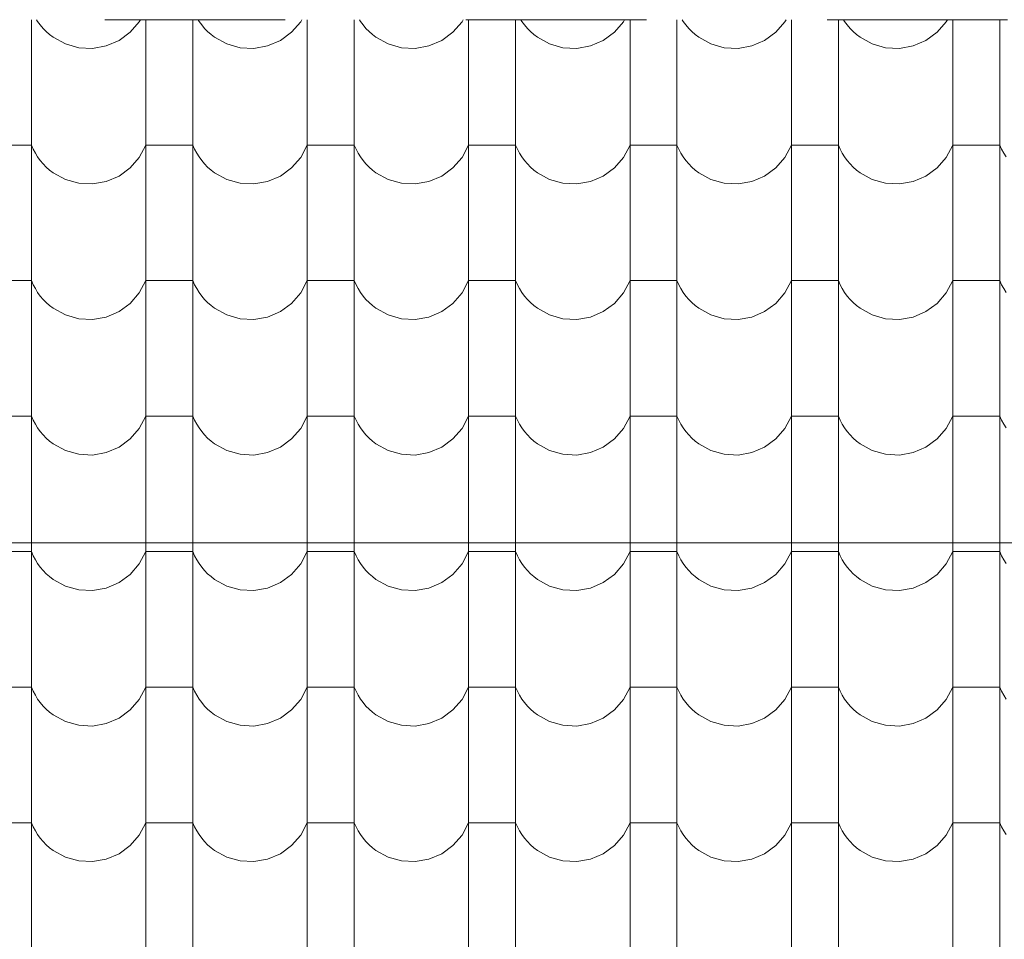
# Model space of a CAD drawing. Header units: millimetres. Extents: x -68772 to 137055, y -73300 to 19650.
# Tile 160 of 212: x 80453 to 81762, y -45598 to -44376. Entities that reach past the tile are written whole.
import ezdxf

# ---------------------------------------------------------------- set-up
doc = ezdxf.new("R2010")
doc.units = ezdxf.units.MM
doc.header["$MEASUREMENT"] = 0
doc.linetypes.add('Przerywana', pattern=[480, 240, -240])
for name, color, linetype, lineweight in [('Nowe_810-G Ogólne_Nr_pióra__1', 7, 'Continuous', 18), ('Nowe_810-G Ogólne_Nr_pióra__26', 13, 'Continuous', 18), ('Nowe_NIEWIDOCZNE DACHY_Nr_pióra__1', 7, 'Continuous', 18)]:
    doc.layers.add(name, color=color, linetype=linetype, lineweight=lineweight)

# ---------------------------------------------------------------- blocks, each defined once
blk = doc.blocks.new('*X50')
at = {"layer": 'Nowe_810-G Ogólne_Nr_pióra__26', "color": 13, "linetype": 'Continuous', "lineweight": 18}
for p, q in [((80468.7, -44376), (80468.7, -44472.3)), ((80475.6, -44376), (80477, -44378.2)), ((80477, -44378.2), (80480.5, -44383)), ((80480.5, -44383), (80484.3, -44387.5)), ((80484.3, -44387.5), (80488.4, -44391.8)), ((80600, -44392.8), (80612.1, -44378.8)), ((80612.1, -44378.8), (80613.6, -44376)), ((80620.8, -44376), (80620.8, -44472.3)), ((80683.2, -44376), (80683.2, -44472.3)), ((80690.1, -44376), (80691.5, -44378.2)), ((80691.5, -44378.2), (80695, -44383)), ((80695, -44383), (80698.8, -44387.5)), ((80698.8, -44387.5), (80702.9, -44391.8)), ((80814.5, -44392.8), (80826.6, -44378.8)), ((80826.6, -44378.8), (80828.1, -44376)), ((80835.3, -44376), (80835.3, -44472.3)), ((80897.7, -44376), (80897.7, -44472.3)), ((80904.6, -44376), (80906, -44378.2)), ((80906, -44378.2), (80909.5, -44383)), ((80909.5, -44383), (80913.3, -44387.5)), ((80913.3, -44387.5), (80917.4, -44391.8)), ((81029, -44392.8), (81041.1, -44378.8)), ((81041.1, -44378.8), (81042.6, -44376)), ((81049.8, -44376), (81049.8, -44472.3)), ((81112.2, -44376), (81112.2, -44472.3)), ((81119.1, -44376), (81120.5, -44378.2)), ((81120.5, -44378.2), (81124, -44383)), ((81124, -44383), (81127.8, -44387.5)), ((81127.8, -44387.5), (81131.9, -44391.8)), ((81243.5, -44392.8), (81255.6, -44378.8)), ((81255.6, -44378.8), (81257.1, -44376)), ((81264.3, -44376), (81264.3, -44472.3)), ((81326.7, -44376), (81326.7, -44472.3)), ((81333.6, -44376), (81335, -44378.2)), ((81335, -44378.2), (81338.5, -44383)), ((81338.5, -44383), (81342.3, -44387.5)), ((81342.3, -44387.5), (81346.4, -44391.8)), ((81458, -44392.8), (81470.1, -44378.8)), ((81470.1, -44378.8), (81471.6, -44376)), ((81478.8, -44376), (81478.8, -44472.3)), ((81541.2, -44376), (81541.2, -44472.3)), ((81548.1, -44376), (81549.5, -44378.2)), ((81549.5, -44378.2), (81553, -44383)), ((81553, -44383), (81556.8, -44387.5)), ((81556.8, -44387.5), (81560.9, -44391.8)), ((81672.5, -44392.8), (81684.6, -44378.8)), ((81684.6, -44378.8), (81686.1, -44376)), ((81693.3, -44376), (81693.3, -44472.3)), ((81755.7, -44376), (81755.7, -44472.3)), ((80488.4, -44391.8), (80492.9, -44395.7)), ((80492.9, -44395.7), (80497.6, -44399.3)), ((80497.6, -44399.3), (80513.8, -44408.2)), ((80585.1, -44403.6), (80600, -44392.8)), ((80702.9, -44391.8), (80707.4, -44395.7)), ((80707.4, -44395.7), (80712.1, -44399.3)), ((80712.1, -44399.3), (80728.3, -44408.2)), ((80799.6, -44403.6), (80814.5, -44392.8)), ((80917.4, -44391.8), (80921.9, -44395.7)), ((80921.9, -44395.7), (80926.6, -44399.3)), ((80926.6, -44399.3), (80942.8, -44408.2)), ((81014.1, -44403.6), (81029, -44392.8)), ((81131.9, -44391.8), (81136.4, -44395.7)), ((81136.4, -44395.7), (81141.1, -44399.3)), ((81141.1, -44399.3), (81157.3, -44408.2)), ((81228.6, -44403.6), (81243.5, -44392.8)), ((81346.4, -44391.8), (81350.9, -44395.7)), ((81350.9, -44395.7), (81355.6, -44399.3)), ((81355.6, -44399.3), (81371.8, -44408.2)), ((81443.1, -44403.6), (81458, -44392.8)), ((81560.9, -44391.8), (81565.4, -44395.7)), ((81565.4, -44395.7), (81570.1, -44399.3)), ((81570.1, -44399.3), (81586.3, -44408.2)), ((81657.6, -44403.6), (81672.5, -44392.8)), ((80513.8, -44408.2), (80531.5, -44413.2)), ((80531.5, -44413.2), (80549.9, -44414.1)), ((80549.9, -44414.1), (80568.1, -44410.9)), ((80568.1, -44410.9), (80585.1, -44403.6)), ((80728.3, -44408.2), (80746, -44413.2)), ((80746, -44413.2), (80764.4, -44414.1)), ((80764.4, -44414.1), (80782.6, -44410.9)), ((80782.6, -44410.9), (80799.6, -44403.6)), ((80942.8, -44408.2), (80960.5, -44413.2)), ((80960.5, -44413.2), (80978.9, -44414.1)), ((80978.9, -44414.1), (80997.1, -44410.9)), ((80997.1, -44410.9), (81014.1, -44403.6)), ((81157.3, -44408.2), (81175, -44413.2)), ((81175, -44413.2), (81193.4, -44414.1)), ((81193.4, -44414.1), (81211.6, -44410.9)), ((81211.6, -44410.9), (81228.6, -44403.6)), ((81371.8, -44408.2), (81389.5, -44413.2)), ((81389.5, -44413.2), (81407.9, -44414.1)), ((81407.9, -44414.1), (81426.1, -44410.9)), ((81426.1, -44410.9), (81443.1, -44403.6)), ((81586.3, -44408.2), (81604, -44413.2)), ((81604, -44413.2), (81622.4, -44414.1)), ((81622.4, -44414.1), (81640.6, -44410.9)), ((81640.6, -44410.9), (81657.6, -44403.6)), ((80468.7, -44472.3), (80468.7, -44652.4)), ((80620.8, -44472.3), (80620.8, -44652.4)), ((80683.2, -44472.3), (80683.2, -44652.4)), ((80835.3, -44472.3), (80835.3, -44652.4)), ((80897.7, -44472.3), (80897.7, -44652.4)), ((81049.8, -44472.3), (81049.8, -44652.4)), ((81112.2, -44472.3), (81112.2, -44652.4)), ((81264.3, -44472.3), (81264.3, -44652.4)), ((81326.7, -44472.3), (81326.7, -44652.4)), ((81478.8, -44472.3), (81478.8, -44652.4)), ((81541.2, -44472.3), (81541.2, -44652.4)), ((81693.3, -44472.3), (81693.3, -44652.4)), ((81755.7, -44472.3), (81755.7, -44652.4)), ((80468.7, -44542.6), (80437.5, -44542.6)), ((80468.7, -44542.6), (80471.1, -44548)), ((80612.1, -44558.9), (80620.8, -44542.6)), ((80652, -44542.6), (80620.8, -44542.6)), ((80683.2, -44542.6), (80652, -44542.6)), ((80683.2, -44542.6), (80685.6, -44548)), ((80826.6, -44558.9), (80835.3, -44542.6)), ((80866.5, -44542.6), (80835.3, -44542.6)), ((80897.7, -44542.6), (80866.5, -44542.6)), ((80897.7, -44542.6), (80900.1, -44548)), ((81041.1, -44558.9), (81049.8, -44542.6)), ((81081, -44542.6), (81049.8, -44542.6)), ((81112.2, -44542.6), (81081, -44542.6)), ((81112.2, -44542.6), (81114.6, -44548)), ((81255.6, -44558.9), (81264.3, -44542.6)), ((81295.5, -44542.6), (81264.3, -44542.6)), ((81326.7, -44542.6), (81295.5, -44542.6)), ((81326.7, -44542.6), (81329.1, -44548)), ((81470.1, -44558.9), (81478.8, -44542.6)), ((81510, -44542.6), (81478.8, -44542.6)), ((81541.2, -44542.6), (81510, -44542.6)), ((81541.2, -44542.6), (81543.6, -44548)), ((81684.6, -44558.9), (81693.3, -44542.6)), ((81724.5, -44542.6), (81693.3, -44542.6)), ((81755.7, -44542.6), (81724.5, -44542.6)), ((81755.7, -44542.6), (81758.1, -44548)), ((80471.1, -44548), (80473.9, -44553.3)), ((80473.9, -44553.3), (80477, -44558.3)), ((80477, -44558.3), (80480.5, -44563.1)), ((80685.6, -44548), (80688.4, -44553.3)), ((80688.4, -44553.3), (80691.5, -44558.3)), ((80691.5, -44558.3), (80695, -44563.1)), ((80900.1, -44548), (80902.9, -44553.3)), ((80902.9, -44553.3), (80906, -44558.3)), ((80906, -44558.3), (80909.5, -44563.1)), ((81114.6, -44548), (81117.4, -44553.3)), ((81117.4, -44553.3), (81120.5, -44558.3)), ((81120.5, -44558.3), (81124, -44563.1)), ((81329.1, -44548), (81331.9, -44553.3)), ((81331.9, -44553.3), (81335, -44558.3)), ((81335, -44558.3), (81338.5, -44563.1)), ((81543.6, -44548), (81546.4, -44553.3)), ((81546.4, -44553.3), (81549.5, -44558.3)), ((81549.5, -44558.3), (81553, -44563.1)), ((81758.1, -44548), (81760.9, -44553.3)), ((81760.9, -44553.3), (81764, -44558.3)), ((80480.5, -44563.1), (80484.3, -44567.6)), ((80484.3, -44567.6), (80488.4, -44571.8)), ((80600, -44572.8), (80612.1, -44558.9)), ((80695, -44563.1), (80698.8, -44567.6)), ((80698.8, -44567.6), (80702.9, -44571.8)), ((80814.5, -44572.8), (80826.6, -44558.9)), ((80909.5, -44563.1), (80913.3, -44567.6)), ((80913.3, -44567.6), (80917.4, -44571.8)), ((81029, -44572.8), (81041.1, -44558.9)), ((81124, -44563.1), (81127.8, -44567.6)), ((81127.8, -44567.6), (81131.9, -44571.8)), ((81243.5, -44572.8), (81255.6, -44558.9)), ((81338.5, -44563.1), (81342.3, -44567.6)), ((81342.3, -44567.6), (81346.4, -44571.8)), ((81458, -44572.8), (81470.1, -44558.9)), ((81553, -44563.1), (81556.8, -44567.6)), ((81556.8, -44567.6), (81560.9, -44571.8)), ((81672.5, -44572.8), (81684.6, -44558.9)), ((80488.4, -44571.8), (80492.9, -44575.7)), ((80492.9, -44575.7), (80497.6, -44579.3)), ((80497.6, -44579.3), (80513.8, -44588.2)), ((80568.1, -44590.9), (80585.1, -44583.7)), ((80585.1, -44583.7), (80600, -44572.8)), ((80702.9, -44571.8), (80707.4, -44575.7)), ((80707.4, -44575.7), (80712.1, -44579.3)), ((80712.1, -44579.3), (80728.3, -44588.2)), ((80782.6, -44590.9), (80799.6, -44583.7)), ((80799.6, -44583.7), (80814.5, -44572.8)), ((80917.4, -44571.8), (80921.9, -44575.7)), ((80921.9, -44575.7), (80926.6, -44579.3)), ((80926.6, -44579.3), (80942.8, -44588.2)), ((80997.1, -44590.9), (81014.1, -44583.7)), ((81014.1, -44583.7), (81029, -44572.8)), ((81131.9, -44571.8), (81136.4, -44575.7)), ((81136.4, -44575.7), (81141.1, -44579.3)), ((81141.1, -44579.3), (81157.3, -44588.2)), ((81211.6, -44590.9), (81228.6, -44583.7)), ((81228.6, -44583.7), (81243.5, -44572.8)), ((81346.4, -44571.8), (81350.9, -44575.7)), ((81350.9, -44575.7), (81355.6, -44579.3)), ((81355.6, -44579.3), (81371.8, -44588.2)), ((81426.1, -44590.9), (81443.1, -44583.7)), ((81443.1, -44583.7), (81458, -44572.8)), ((81560.9, -44571.8), (81565.4, -44575.7)), ((81565.4, -44575.7), (81570.1, -44579.3)), ((81570.1, -44579.3), (81586.3, -44588.2)), ((81640.6, -44590.9), (81657.6, -44583.7)), ((81657.6, -44583.7), (81672.5, -44572.8)), ((80513.8, -44588.2), (80531.5, -44593.2)), ((80531.5, -44593.2), (80549.9, -44594.2)), ((80549.9, -44594.2), (80568.1, -44590.9)), ((80728.3, -44588.2), (80746, -44593.2)), ((80746, -44593.2), (80764.4, -44594.2)), ((80764.4, -44594.2), (80782.6, -44590.9)), ((80942.8, -44588.2), (80960.5, -44593.2)), ((80960.5, -44593.2), (80978.9, -44594.2)), ((80978.9, -44594.2), (80997.1, -44590.9)), ((81157.3, -44588.2), (81175, -44593.2)), ((81175, -44593.2), (81193.4, -44594.2)), ((81193.4, -44594.2), (81211.6, -44590.9)), ((81371.8, -44588.2), (81389.5, -44593.2)), ((81389.5, -44593.2), (81407.9, -44594.2)), ((81407.9, -44594.2), (81426.1, -44590.9)), ((81586.3, -44588.2), (81604, -44593.2)), ((81604, -44593.2), (81622.4, -44594.2)), ((81622.4, -44594.2), (81640.6, -44590.9)), ((80468.7, -44652.4), (80468.7, -44832.4)), ((80620.8, -44652.4), (80620.8, -44832.4)), ((80683.2, -44652.4), (80683.2, -44832.4)), ((80835.3, -44652.4), (80835.3, -44832.4)), ((80897.7, -44652.4), (80897.7, -44832.4)), ((81049.8, -44652.4), (81049.8, -44832.4)), ((81112.2, -44652.4), (81112.2, -44832.4)), ((81264.3, -44652.4), (81264.3, -44832.4)), ((81326.7, -44652.4), (81326.7, -44832.4)), ((81478.8, -44652.4), (81478.8, -44832.4)), ((81541.2, -44652.4), (81541.2, -44832.4)), ((81693.3, -44652.4), (81693.3, -44832.4)), ((81755.7, -44652.4), (81755.7, -44832.4)), ((80468.7, -44722.6), (80437.5, -44722.6)), ((80468.7, -44722.6), (80471.1, -44728.1)), ((80471.1, -44728.1), (80473.9, -44733.3)), ((80612.1, -44738.9), (80620.8, -44722.6)), ((80652, -44722.6), (80620.8, -44722.6)), ((80683.2, -44722.6), (80652, -44722.6)), ((80683.2, -44722.6), (80685.6, -44728.1)), ((80685.6, -44728.1), (80688.4, -44733.3)), ((80826.6, -44738.9), (80835.3, -44722.6)), ((80866.5, -44722.6), (80835.3, -44722.6)), ((80897.7, -44722.6), (80866.5, -44722.6)), ((80897.7, -44722.6), (80900.1, -44728.1)), ((80900.1, -44728.1), (80902.9, -44733.3)), ((81041.1, -44738.9), (81049.8, -44722.6)), ((81081, -44722.6), (81049.8, -44722.6)), ((81112.2, -44722.6), (81081, -44722.6)), ((81112.2, -44722.6), (81114.6, -44728.1)), ((81114.6, -44728.1), (81117.4, -44733.3)), ((81255.6, -44738.9), (81264.3, -44722.6)), ((81295.5, -44722.6), (81264.3, -44722.6)), ((81326.7, -44722.6), (81295.5, -44722.6)), ((81326.7, -44722.6), (81329.1, -44728.1)), ((81329.1, -44728.1), (81331.9, -44733.3)), ((81470.1, -44738.9), (81478.8, -44722.6)), ((81510, -44722.6), (81478.8, -44722.6)), ((81541.2, -44722.6), (81510, -44722.6)), ((81541.2, -44722.6), (81543.6, -44728.1)), ((81543.6, -44728.1), (81546.4, -44733.3)), ((81684.6, -44738.9), (81693.3, -44722.6)), ((81724.5, -44722.6), (81693.3, -44722.6)), ((81755.7, -44722.6), (81724.5, -44722.6)), ((81755.7, -44722.6), (81758.1, -44728.1)), ((81758.1, -44728.1), (81760.9, -44733.3)), ((80473.9, -44733.3), (80477, -44738.3)), ((80477, -44738.3), (80480.5, -44743.1)), ((80600, -44752.9), (80612.1, -44738.9)), ((80688.4, -44733.3), (80691.5, -44738.3)), ((80691.5, -44738.3), (80695, -44743.1)), ((80814.5, -44752.9), (80826.6, -44738.9)), ((80902.9, -44733.3), (80906, -44738.3)), ((80906, -44738.3), (80909.5, -44743.1)), ((81029, -44752.9), (81041.1, -44738.9)), ((81117.4, -44733.3), (81120.5, -44738.3)), ((81120.5, -44738.3), (81124, -44743.1)), ((81243.5, -44752.9), (81255.6, -44738.9)), ((81331.9, -44733.3), (81335, -44738.3)), ((81335, -44738.3), (81338.5, -44743.1)), ((81458, -44752.9), (81470.1, -44738.9)), ((81546.4, -44733.3), (81549.5, -44738.3)), ((81549.5, -44738.3), (81553, -44743.1)), ((81672.5, -44752.9), (81684.6, -44738.9)), ((81760.9, -44733.3), (81764, -44738.3)), ((80480.5, -44743.1), (80484.3, -44747.6)), ((80484.3, -44747.6), (80488.4, -44751.9)), ((80488.4, -44751.9), (80492.9, -44755.8)), ((80585.1, -44763.7), (80600, -44752.9)), ((80695, -44743.1), (80698.8, -44747.6)), ((80698.8, -44747.6), (80702.9, -44751.9)), ((80702.9, -44751.9), (80707.4, -44755.8)), ((80799.6, -44763.7), (80814.5, -44752.9)), ((80909.5, -44743.1), (80913.3, -44747.6)), ((80913.3, -44747.6), (80917.4, -44751.9)), ((80917.4, -44751.9), (80921.9, -44755.8)), ((81014.1, -44763.7), (81029, -44752.9)), ((81124, -44743.1), (81127.8, -44747.6)), ((81127.8, -44747.6), (81131.9, -44751.9)), ((81131.9, -44751.9), (81136.4, -44755.8)), ((81228.6, -44763.7), (81243.5, -44752.9)), ((81338.5, -44743.1), (81342.3, -44747.6)), ((81342.3, -44747.6), (81346.4, -44751.9)), ((81346.4, -44751.9), (81350.9, -44755.8)), ((81443.1, -44763.7), (81458, -44752.9)), ((81553, -44743.1), (81556.8, -44747.6)), ((81556.8, -44747.6), (81560.9, -44751.9)), ((81560.9, -44751.9), (81565.4, -44755.8)), ((81657.6, -44763.7), (81672.5, -44752.9)), ((80492.9, -44755.8), (80497.6, -44759.4)), ((80497.6, -44759.4), (80513.8, -44768.3)), ((80568.1, -44771), (80585.1, -44763.7)), ((80707.4, -44755.8), (80712.1, -44759.4)), ((80712.1, -44759.4), (80728.3, -44768.3)), ((80782.6, -44771), (80799.6, -44763.7)), ((80921.9, -44755.8), (80926.6, -44759.4)), ((80926.6, -44759.4), (80942.8, -44768.3)), ((80997.1, -44771), (81014.1, -44763.7)), ((81136.4, -44755.8), (81141.1, -44759.4)), ((81141.1, -44759.4), (81157.3, -44768.3)), ((81211.6, -44771), (81228.6, -44763.7)), ((81350.9, -44755.8), (81355.6, -44759.4)), ((81355.6, -44759.4), (81371.8, -44768.3)), ((81426.1, -44771), (81443.1, -44763.7)), ((81565.4, -44755.8), (81570.1, -44759.4)), ((81570.1, -44759.4), (81586.3, -44768.3)), ((81640.6, -44771), (81657.6, -44763.7)), ((80513.8, -44768.3), (80531.5, -44773.3)), ((80531.5, -44773.3), (80549.9, -44774.2)), ((80549.9, -44774.2), (80568.1, -44771)), ((80728.3, -44768.3), (80746, -44773.3)), ((80746, -44773.3), (80764.4, -44774.2)), ((80764.4, -44774.2), (80782.6, -44771)), ((80942.8, -44768.3), (80960.5, -44773.3)), ((80960.5, -44773.3), (80978.9, -44774.2)), ((80978.9, -44774.2), (80997.1, -44771)), ((81157.3, -44768.3), (81175, -44773.3)), ((81175, -44773.3), (81193.4, -44774.2)), ((81193.4, -44774.2), (81211.6, -44771)), ((81371.8, -44768.3), (81389.5, -44773.3)), ((81389.5, -44773.3), (81407.9, -44774.2)), ((81407.9, -44774.2), (81426.1, -44771)), ((81586.3, -44768.3), (81604, -44773.3)), ((81604, -44773.3), (81622.4, -44774.2)), ((81622.4, -44774.2), (81640.6, -44771)), ((80468.7, -44832.4), (80468.7, -45012.5)), ((80620.8, -44832.4), (80620.8, -45012.5)), ((80683.2, -44832.4), (80683.2, -45012.5)), ((80835.3, -44832.4), (80835.3, -45012.5)), ((80897.7, -44832.4), (80897.7, -45012.5)), ((81049.8, -44832.4), (81049.8, -45012.5)), ((81112.2, -44832.4), (81112.2, -45012.5)), ((81264.3, -44832.4), (81264.3, -45012.5)), ((81326.7, -44832.4), (81326.7, -45012.5)), ((81478.8, -44832.4), (81478.8, -45012.5)), ((81541.2, -44832.4), (81541.2, -45012.5)), ((81693.3, -44832.4), (81693.3, -45012.5)), ((81755.7, -44832.4), (81755.7, -45012.5)), ((80468.7, -44902.7), (80437.5, -44902.7)), ((80468.7, -44902.7), (80471.1, -44908.1)), ((80471.1, -44908.1), (80473.9, -44913.4)), ((80612.1, -44919), (80620.8, -44902.7)), ((80652, -44902.7), (80620.8, -44902.7)), ((80683.2, -44902.7), (80652, -44902.7)), ((80683.2, -44902.7), (80685.6, -44908.1)), ((80685.6, -44908.1), (80688.4, -44913.4)), ((80826.6, -44919), (80835.3, -44902.7)), ((80866.5, -44902.7), (80835.3, -44902.7)), ((80897.7, -44902.7), (80866.5, -44902.7)), ((80897.7, -44902.7), (80900.1, -44908.1)), ((80900.1, -44908.1), (80902.9, -44913.4)), ((81041.1, -44919), (81049.8, -44902.7)), ((81081, -44902.7), (81049.8, -44902.7)), ((81112.2, -44902.7), (81081, -44902.7)), ((81112.2, -44902.7), (81114.6, -44908.1)), ((81114.6, -44908.1), (81117.4, -44913.4)), ((81255.6, -44919), (81264.3, -44902.7)), ((81295.5, -44902.7), (81264.3, -44902.7)), ((81326.7, -44902.7), (81295.5, -44902.7)), ((81326.7, -44902.7), (81329.1, -44908.1)), ((81329.1, -44908.1), (81331.9, -44913.4)), ((81470.1, -44919), (81478.8, -44902.7)), ((81510, -44902.7), (81478.8, -44902.7)), ((81541.2, -44902.7), (81510, -44902.7)), ((81541.2, -44902.7), (81543.6, -44908.1)), ((81543.6, -44908.1), (81546.4, -44913.4)), ((81684.6, -44919), (81693.3, -44902.7)), ((81724.5, -44902.7), (81693.3, -44902.7)), ((81755.7, -44902.7), (81724.5, -44902.7)), ((81755.7, -44902.7), (81758.1, -44908.1)), ((81758.1, -44908.1), (81760.9, -44913.4)), ((80473.9, -44913.4), (80477, -44918.4)), ((80477, -44918.4), (80480.5, -44923.2)), ((80480.5, -44923.2), (80484.3, -44927.7)), ((80600, -44932.9), (80612.1, -44919)), ((80688.4, -44913.4), (80691.5, -44918.4)), ((80691.5, -44918.4), (80695, -44923.2)), ((80695, -44923.2), (80698.8, -44927.7)), ((80814.5, -44932.9), (80826.6, -44919)), ((80902.9, -44913.4), (80906, -44918.4)), ((80906, -44918.4), (80909.5, -44923.2)), ((80909.5, -44923.2), (80913.3, -44927.7)), ((81029, -44932.9), (81041.1, -44919)), ((81117.4, -44913.4), (81120.5, -44918.4)), ((81120.5, -44918.4), (81124, -44923.2)), ((81124, -44923.2), (81127.8, -44927.7)), ((81243.5, -44932.9), (81255.6, -44919)), ((81331.9, -44913.4), (81335, -44918.4)), ((81335, -44918.4), (81338.5, -44923.2)), ((81338.5, -44923.2), (81342.3, -44927.7)), ((81458, -44932.9), (81470.1, -44919)), ((81546.4, -44913.4), (81549.5, -44918.4)), ((81549.5, -44918.4), (81553, -44923.2)), ((81553, -44923.2), (81556.8, -44927.7)), ((81672.5, -44932.9), (81684.6, -44919)), ((81760.9, -44913.4), (81764, -44918.4)), ((80484.3, -44927.7), (80488.4, -44931.9)), ((80488.4, -44931.9), (80492.9, -44935.8)), ((80492.9, -44935.8), (80497.6, -44939.4)), ((80585.1, -44943.8), (80600, -44932.9)), ((80698.8, -44927.7), (80702.9, -44931.9)), ((80702.9, -44931.9), (80707.4, -44935.8)), ((80707.4, -44935.8), (80712.1, -44939.4)), ((80799.6, -44943.8), (80814.5, -44932.9)), ((80913.3, -44927.7), (80917.4, -44931.9)), ((80917.4, -44931.9), (80921.9, -44935.8)), ((80921.9, -44935.8), (80926.6, -44939.4)), ((81014.1, -44943.8), (81029, -44932.9)), ((81127.8, -44927.7), (81131.9, -44931.9)), ((81131.9, -44931.9), (81136.4, -44935.8)), ((81136.4, -44935.8), (81141.1, -44939.4)), ((81228.6, -44943.8), (81243.5, -44932.9)), ((81342.3, -44927.7), (81346.4, -44931.9)), ((81346.4, -44931.9), (81350.9, -44935.8)), ((81350.9, -44935.8), (81355.6, -44939.4)), ((81443.1, -44943.8), (81458, -44932.9)), ((81556.8, -44927.7), (81560.9, -44931.9)), ((81560.9, -44931.9), (81565.4, -44935.8)), ((81565.4, -44935.8), (81570.1, -44939.4)), ((81657.6, -44943.8), (81672.5, -44932.9)), ((80497.6, -44939.4), (80513.8, -44948.3)), ((80513.8, -44948.3), (80531.5, -44953.3)), ((80568.1, -44951), (80585.1, -44943.8)), ((80712.1, -44939.4), (80728.3, -44948.3)), ((80728.3, -44948.3), (80746, -44953.3)), ((80782.6, -44951), (80799.6, -44943.8)), ((80926.6, -44939.4), (80942.8, -44948.3)), ((80942.8, -44948.3), (80960.5, -44953.3)), ((80997.1, -44951), (81014.1, -44943.8)), ((81141.1, -44939.4), (81157.3, -44948.3)), ((81157.3, -44948.3), (81175, -44953.3)), ((81211.6, -44951), (81228.6, -44943.8)), ((81355.6, -44939.4), (81371.8, -44948.3)), ((81371.8, -44948.3), (81389.5, -44953.3)), ((81426.1, -44951), (81443.1, -44943.8)), ((81570.1, -44939.4), (81586.3, -44948.3)), ((81586.3, -44948.3), (81604, -44953.3)), ((81640.6, -44951), (81657.6, -44943.8)), ((80531.5, -44953.3), (80549.9, -44954.3)), ((80549.9, -44954.3), (80568.1, -44951)), ((80746, -44953.3), (80764.4, -44954.3)), ((80764.4, -44954.3), (80782.6, -44951)), ((80960.5, -44953.3), (80978.9, -44954.3)), ((80978.9, -44954.3), (80997.1, -44951)), ((81175, -44953.3), (81193.4, -44954.3)), ((81193.4, -44954.3), (81211.6, -44951)), ((81389.5, -44953.3), (81407.9, -44954.3)), ((81407.9, -44954.3), (81426.1, -44951)), ((81604, -44953.3), (81622.4, -44954.3)), ((81622.4, -44954.3), (81640.6, -44951)), ((80468.7, -45012.5), (80468.7, -45192.5)), ((80620.8, -45012.5), (80620.8, -45192.5)), ((80683.2, -45012.5), (80683.2, -45192.5)), ((80835.3, -45012.5), (80835.3, -45192.5)), ((80897.7, -45012.5), (80897.7, -45192.5)), ((81049.8, -45012.5), (81049.8, -45192.5)), ((81112.2, -45012.5), (81112.2, -45192.5)), ((81264.3, -45012.5), (81264.3, -45192.5)), ((81326.7, -45012.5), (81326.7, -45192.5)), ((81478.8, -45012.5), (81478.8, -45192.5)), ((81541.2, -45012.5), (81541.2, -45192.5)), ((81693.3, -45012.5), (81693.3, -45192.5)), ((81755.7, -45012.5), (81755.7, -45192.5)), ((80468.7, -45082.7), (80437.5, -45082.7)), ((80468.7, -45082.7), (80471.1, -45088.2)), ((80471.1, -45088.2), (80473.9, -45093.4)), ((80473.9, -45093.4), (80477, -45098.4)), ((80612.1, -45099), (80620.8, -45082.7)), ((80652, -45082.7), (80620.8, -45082.7)), ((80683.2, -45082.7), (80652, -45082.7)), ((80683.2, -45082.7), (80685.6, -45088.2)), ((80685.6, -45088.2), (80688.4, -45093.4)), ((80688.4, -45093.4), (80691.5, -45098.4)), ((80826.6, -45099), (80835.3, -45082.7)), ((80866.5, -45082.7), (80835.3, -45082.7)), ((80897.7, -45082.7), (80866.5, -45082.7)), ((80897.7, -45082.7), (80900.1, -45088.2)), ((80900.1, -45088.2), (80902.9, -45093.4)), ((80902.9, -45093.4), (80906, -45098.4)), ((81041.1, -45099), (81049.8, -45082.7)), ((81081, -45082.7), (81049.8, -45082.7)), ((81112.2, -45082.7), (81081, -45082.7)), ((81112.2, -45082.7), (81114.6, -45088.2)), ((81114.6, -45088.2), (81117.4, -45093.4)), ((81117.4, -45093.4), (81120.5, -45098.4)), ((81255.6, -45099), (81264.3, -45082.7)), ((81295.5, -45082.7), (81264.3, -45082.7)), ((81326.7, -45082.7), (81295.5, -45082.7)), ((81326.7, -45082.7), (81329.1, -45088.2)), ((81329.1, -45088.2), (81331.9, -45093.4)), ((81331.9, -45093.4), (81335, -45098.4)), ((81470.1, -45099), (81478.8, -45082.7)), ((81510, -45082.7), (81478.8, -45082.7)), ((81541.2, -45082.7), (81510, -45082.7)), ((81541.2, -45082.7), (81543.6, -45088.2)), ((81543.6, -45088.2), (81546.4, -45093.4)), ((81546.4, -45093.4), (81549.5, -45098.4)), ((81684.6, -45099), (81693.3, -45082.7)), ((81724.5, -45082.7), (81693.3, -45082.7)), ((81755.7, -45082.7), (81724.5, -45082.7)), ((81755.7, -45082.7), (81758.1, -45088.2)), ((81758.1, -45088.2), (81760.9, -45093.4)), ((81760.9, -45093.4), (81764, -45098.4)), ((80477, -45098.4), (80480.5, -45103.2)), ((80480.5, -45103.2), (80484.3, -45107.7)), ((80484.3, -45107.7), (80488.4, -45112)), ((80600, -45113), (80612.1, -45099)), ((80691.5, -45098.4), (80695, -45103.2)), ((80695, -45103.2), (80698.8, -45107.7)), ((80698.8, -45107.7), (80702.9, -45112)), ((80814.5, -45113), (80826.6, -45099)), ((80906, -45098.4), (80909.5, -45103.2)), ((80909.5, -45103.2), (80913.3, -45107.7)), ((80913.3, -45107.7), (80917.4, -45112)), ((81029, -45113), (81041.1, -45099)), ((81120.5, -45098.4), (81124, -45103.2)), ((81124, -45103.2), (81127.8, -45107.7)), ((81127.8, -45107.7), (81131.9, -45112)), ((81243.5, -45113), (81255.6, -45099)), ((81335, -45098.4), (81338.5, -45103.2)), ((81338.5, -45103.2), (81342.3, -45107.7)), ((81342.3, -45107.7), (81346.4, -45112)), ((81458, -45113), (81470.1, -45099)), ((81549.5, -45098.4), (81553, -45103.2)), ((81553, -45103.2), (81556.8, -45107.7)), ((81556.8, -45107.7), (81560.9, -45112)), ((81672.5, -45113), (81684.6, -45099)), ((80488.4, -45112), (80492.9, -45115.9)), ((80492.9, -45115.9), (80497.6, -45119.5)), ((80497.6, -45119.5), (80513.8, -45128.4)), ((80585.1, -45123.8), (80600, -45113)), ((80702.9, -45112), (80707.4, -45115.9)), ((80707.4, -45115.9), (80712.1, -45119.5)), ((80712.1, -45119.5), (80728.3, -45128.4)), ((80799.6, -45123.8), (80814.5, -45113)), ((80917.4, -45112), (80921.9, -45115.9)), ((80921.9, -45115.9), (80926.6, -45119.5)), ((80926.6, -45119.5), (80942.8, -45128.4)), ((81014.1, -45123.8), (81029, -45113)), ((81131.9, -45112), (81136.4, -45115.9)), ((81136.4, -45115.9), (81141.1, -45119.5)), ((81141.1, -45119.5), (81157.3, -45128.4)), ((81228.6, -45123.8), (81243.5, -45113)), ((81346.4, -45112), (81350.9, -45115.9)), ((81350.9, -45115.9), (81355.6, -45119.5)), ((81355.6, -45119.5), (81371.8, -45128.4)), ((81443.1, -45123.8), (81458, -45113)), ((81560.9, -45112), (81565.4, -45115.9)), ((81565.4, -45115.9), (81570.1, -45119.5)), ((81570.1, -45119.5), (81586.3, -45128.4)), ((81657.6, -45123.8), (81672.5, -45113)), ((80513.8, -45128.4), (80531.5, -45133.4)), ((80531.5, -45133.4), (80549.9, -45134.3)), ((80549.9, -45134.3), (80568.1, -45131.1)), ((80568.1, -45131.1), (80585.1, -45123.8)), ((80728.3, -45128.4), (80746, -45133.4)), ((80746, -45133.4), (80764.4, -45134.3)), ((80764.4, -45134.3), (80782.6, -45131.1)), ((80782.6, -45131.1), (80799.6, -45123.8)), ((80942.8, -45128.4), (80960.5, -45133.4)), ((80960.5, -45133.4), (80978.9, -45134.3)), ((80978.9, -45134.3), (80997.1, -45131.1)), ((80997.1, -45131.1), (81014.1, -45123.8)), ((81157.3, -45128.4), (81175, -45133.4)), ((81175, -45133.4), (81193.4, -45134.3)), ((81193.4, -45134.3), (81211.6, -45131.1)), ((81211.6, -45131.1), (81228.6, -45123.8)), ((81371.8, -45128.4), (81389.5, -45133.4)), ((81389.5, -45133.4), (81407.9, -45134.3)), ((81407.9, -45134.3), (81426.1, -45131.1)), ((81426.1, -45131.1), (81443.1, -45123.8)), ((81586.3, -45128.4), (81604, -45133.4)), ((81604, -45133.4), (81622.4, -45134.3)), ((81622.4, -45134.3), (81640.6, -45131.1)), ((81640.6, -45131.1), (81657.6, -45123.8)), ((80468.7, -45192.5), (80468.7, -45372.6)), ((80620.8, -45192.5), (80620.8, -45372.6)), ((80683.2, -45192.5), (80683.2, -45372.6)), ((80835.3, -45192.5), (80835.3, -45372.6)), ((80897.7, -45192.5), (80897.7, -45372.6)), ((81049.8, -45192.5), (81049.8, -45372.6)), ((81112.2, -45192.5), (81112.2, -45372.6)), ((81264.3, -45192.5), (81264.3, -45372.6)), ((81326.7, -45192.5), (81326.7, -45372.6)), ((81478.8, -45192.5), (81478.8, -45372.6)), ((81541.2, -45192.5), (81541.2, -45372.6)), ((81693.3, -45192.5), (81693.3, -45372.6)), ((81755.7, -45192.5), (81755.7, -45372.6)), ((80468.7, -45262.8), (80437.5, -45262.8)), ((80468.7, -45262.8), (80471.1, -45268.2)), ((80612.1, -45279.1), (80620.8, -45262.8)), ((80652, -45262.8), (80620.8, -45262.8)), ((80683.2, -45262.8), (80652, -45262.8)), ((80683.2, -45262.8), (80685.6, -45268.2)), ((80826.6, -45279.1), (80835.3, -45262.8)), ((80866.5, -45262.8), (80835.3, -45262.8)), ((80897.7, -45262.8), (80866.5, -45262.8)), ((80897.7, -45262.8), (80900.1, -45268.2)), ((81041.1, -45279.1), (81049.8, -45262.8)), ((81081, -45262.8), (81049.8, -45262.8)), ((81112.2, -45262.8), (81081, -45262.8)), ((81112.2, -45262.8), (81114.6, -45268.2)), ((81255.6, -45279.1), (81264.3, -45262.8)), ((81295.5, -45262.8), (81264.3, -45262.8)), ((81326.7, -45262.8), (81295.5, -45262.8)), ((81326.7, -45262.8), (81329.1, -45268.2)), ((81470.1, -45279.1), (81478.8, -45262.8)), ((81510, -45262.8), (81478.8, -45262.8)), ((81541.2, -45262.8), (81510, -45262.8)), ((81541.2, -45262.8), (81543.6, -45268.2)), ((81684.6, -45279.1), (81693.3, -45262.8)), ((81724.5, -45262.8), (81693.3, -45262.8)), ((81755.7, -45262.8), (81724.5, -45262.8)), ((81755.7, -45262.8), (81758.1, -45268.2)), ((80471.1, -45268.2), (80473.9, -45273.5)), ((80473.9, -45273.5), (80477, -45278.5)), ((80685.6, -45268.2), (80688.4, -45273.5)), ((80688.4, -45273.5), (80691.5, -45278.5)), ((80900.1, -45268.2), (80902.9, -45273.5)), ((80902.9, -45273.5), (80906, -45278.5)), ((81114.6, -45268.2), (81117.4, -45273.5)), ((81117.4, -45273.5), (81120.5, -45278.5)), ((81329.1, -45268.2), (81331.9, -45273.5)), ((81331.9, -45273.5), (81335, -45278.5)), ((81543.6, -45268.2), (81546.4, -45273.5)), ((81546.4, -45273.5), (81549.5, -45278.5)), ((81758.1, -45268.2), (81760.9, -45273.5)), ((81760.9, -45273.5), (81764, -45278.5)), ((80477, -45278.5), (80480.5, -45283.3)), ((80480.5, -45283.3), (80484.3, -45287.8)), ((80484.3, -45287.8), (80488.4, -45292)), ((80600, -45293), (80612.1, -45279.1)), ((80691.5, -45278.5), (80695, -45283.3)), ((80695, -45283.3), (80698.8, -45287.8)), ((80698.8, -45287.8), (80702.9, -45292)), ((80814.5, -45293), (80826.6, -45279.1)), ((80906, -45278.5), (80909.5, -45283.3)), ((80909.5, -45283.3), (80913.3, -45287.8)), ((80913.3, -45287.8), (80917.4, -45292)), ((81029, -45293), (81041.1, -45279.1)), ((81120.5, -45278.5), (81124, -45283.3)), ((81124, -45283.3), (81127.8, -45287.8)), ((81127.8, -45287.8), (81131.9, -45292)), ((81243.5, -45293), (81255.6, -45279.1)), ((81335, -45278.5), (81338.5, -45283.3)), ((81338.5, -45283.3), (81342.3, -45287.8)), ((81342.3, -45287.8), (81346.4, -45292)), ((81458, -45293), (81470.1, -45279.1)), ((81549.5, -45278.5), (81553, -45283.3)), ((81553, -45283.3), (81556.8, -45287.8)), ((81556.8, -45287.8), (81560.9, -45292)), ((81672.5, -45293), (81684.6, -45279.1)), ((80488.4, -45292), (80492.9, -45295.9)), ((80492.9, -45295.9), (80497.6, -45299.5)), ((80497.6, -45299.5), (80513.8, -45308.4)), ((80568.1, -45311.1), (80585.1, -45303.9)), ((80585.1, -45303.9), (80600, -45293)), ((80702.9, -45292), (80707.4, -45295.9)), ((80707.4, -45295.9), (80712.1, -45299.5)), ((80712.1, -45299.5), (80728.3, -45308.4)), ((80782.6, -45311.1), (80799.6, -45303.9)), ((80799.6, -45303.9), (80814.5, -45293)), ((80917.4, -45292), (80921.9, -45295.9)), ((80921.9, -45295.9), (80926.6, -45299.5)), ((80926.6, -45299.5), (80942.8, -45308.4)), ((80997.1, -45311.1), (81014.1, -45303.9)), ((81014.1, -45303.9), (81029, -45293)), ((81131.9, -45292), (81136.4, -45295.9)), ((81136.4, -45295.9), (81141.1, -45299.5)), ((81141.1, -45299.5), (81157.3, -45308.4)), ((81211.6, -45311.1), (81228.6, -45303.9)), ((81228.6, -45303.9), (81243.5, -45293)), ((81346.4, -45292), (81350.9, -45295.9)), ((81350.9, -45295.9), (81355.6, -45299.5)), ((81355.6, -45299.5), (81371.8, -45308.4)), ((81426.1, -45311.1), (81443.1, -45303.9)), ((81443.1, -45303.9), (81458, -45293)), ((81560.9, -45292), (81565.4, -45295.9)), ((81565.4, -45295.9), (81570.1, -45299.5)), ((81570.1, -45299.5), (81586.3, -45308.4)), ((81640.6, -45311.1), (81657.6, -45303.9)), ((81657.6, -45303.9), (81672.5, -45293)), ((80513.8, -45308.4), (80531.5, -45313.4)), ((80531.5, -45313.4), (80549.9, -45314.4)), ((80549.9, -45314.4), (80568.1, -45311.1)), ((80728.3, -45308.4), (80746, -45313.4)), ((80746, -45313.4), (80764.4, -45314.4)), ((80764.4, -45314.4), (80782.6, -45311.1)), ((80942.8, -45308.4), (80960.5, -45313.4)), ((80960.5, -45313.4), (80978.9, -45314.4)), ((80978.9, -45314.4), (80997.1, -45311.1)), ((81157.3, -45308.4), (81175, -45313.4)), ((81175, -45313.4), (81193.4, -45314.4)), ((81193.4, -45314.4), (81211.6, -45311.1)), ((81371.8, -45308.4), (81389.5, -45313.4)), ((81389.5, -45313.4), (81407.9, -45314.4)), ((81407.9, -45314.4), (81426.1, -45311.1)), ((81586.3, -45308.4), (81604, -45313.4)), ((81604, -45313.4), (81622.4, -45314.4)), ((81622.4, -45314.4), (81640.6, -45311.1)), ((80468.7, -45372.6), (80468.7, -45552.6)), ((80620.8, -45372.6), (80620.8, -45552.6)), ((80683.2, -45372.6), (80683.2, -45552.6)), ((80835.3, -45372.6), (80835.3, -45552.6)), ((80897.7, -45372.6), (80897.7, -45552.6)), ((81049.8, -45372.6), (81049.8, -45552.6)), ((81112.2, -45372.6), (81112.2, -45552.6)), ((81264.3, -45372.6), (81264.3, -45552.6)), ((81326.7, -45372.6), (81326.7, -45552.6)), ((81478.8, -45372.6), (81478.8, -45552.6)), ((81541.2, -45372.6), (81541.2, -45552.6)), ((81693.3, -45372.6), (81693.3, -45552.6)), ((81755.7, -45372.6), (81755.7, -45552.6)), ((80468.7, -45442.8), (80437.5, -45442.8)), ((80468.7, -45442.8), (80471.1, -45448.3)), ((80612.1, -45459.1), (80620.8, -45442.8)), ((80652, -45442.8), (80620.8, -45442.8)), ((80683.2, -45442.8), (80652, -45442.8)), ((80683.2, -45442.8), (80685.6, -45448.3)), ((80826.6, -45459.1), (80835.3, -45442.8)), ((80866.5, -45442.8), (80835.3, -45442.8)), ((80897.7, -45442.8), (80866.5, -45442.8)), ((80897.7, -45442.8), (80900.1, -45448.3)), ((81041.1, -45459.1), (81049.8, -45442.8)), ((81081, -45442.8), (81049.8, -45442.8)), ((81112.2, -45442.8), (81081, -45442.8)), ((81112.2, -45442.8), (81114.6, -45448.3)), ((81255.6, -45459.1), (81264.3, -45442.8)), ((81295.5, -45442.8), (81264.3, -45442.8)), ((81326.7, -45442.8), (81295.5, -45442.8)), ((81326.7, -45442.8), (81329.1, -45448.3)), ((81470.1, -45459.1), (81478.8, -45442.8)), ((81510, -45442.8), (81478.8, -45442.8)), ((81541.2, -45442.8), (81510, -45442.8)), ((81541.2, -45442.8), (81543.6, -45448.3)), ((81684.6, -45459.1), (81693.3, -45442.8)), ((81724.5, -45442.8), (81693.3, -45442.8)), ((81755.7, -45442.8), (81724.5, -45442.8)), ((81755.7, -45442.8), (81758.1, -45448.3)), ((80471.1, -45448.3), (80473.9, -45453.5)), ((80473.9, -45453.5), (80477, -45458.5)), ((80477, -45458.5), (80480.5, -45463.3)), ((80600, -45473.1), (80612.1, -45459.1)), ((80685.6, -45448.3), (80688.4, -45453.5)), ((80688.4, -45453.5), (80691.5, -45458.5)), ((80691.5, -45458.5), (80695, -45463.3)), ((80814.5, -45473.1), (80826.6, -45459.1)), ((80900.1, -45448.3), (80902.9, -45453.5)), ((80902.9, -45453.5), (80906, -45458.5)), ((80906, -45458.5), (80909.5, -45463.3)), ((81029, -45473.1), (81041.1, -45459.1)), ((81114.6, -45448.3), (81117.4, -45453.5)), ((81117.4, -45453.5), (81120.5, -45458.5)), ((81120.5, -45458.5), (81124, -45463.3)), ((81243.5, -45473.1), (81255.6, -45459.1)), ((81329.1, -45448.3), (81331.9, -45453.5)), ((81331.9, -45453.5), (81335, -45458.5)), ((81335, -45458.5), (81338.5, -45463.3)), ((81458, -45473.1), (81470.1, -45459.1)), ((81543.6, -45448.3), (81546.4, -45453.5)), ((81546.4, -45453.5), (81549.5, -45458.5)), ((81549.5, -45458.5), (81553, -45463.3)), ((81672.5, -45473.1), (81684.6, -45459.1)), ((81758.1, -45448.3), (81760.9, -45453.5)), ((81760.9, -45453.5), (81764, -45458.5)), ((80480.5, -45463.3), (80484.3, -45467.8)), ((80484.3, -45467.8), (80488.4, -45472.1)), ((80488.4, -45472.1), (80492.9, -45476)), ((80585.1, -45483.9), (80600, -45473.1)), ((80695, -45463.3), (80698.8, -45467.8)), ((80698.8, -45467.8), (80702.9, -45472.1)), ((80702.9, -45472.1), (80707.4, -45476)), ((80799.6, -45483.9), (80814.5, -45473.1)), ((80909.5, -45463.3), (80913.3, -45467.8)), ((80913.3, -45467.8), (80917.4, -45472.1)), ((80917.4, -45472.1), (80921.9, -45476)), ((81014.1, -45483.9), (81029, -45473.1)), ((81124, -45463.3), (81127.8, -45467.8)), ((81127.8, -45467.8), (81131.9, -45472.1)), ((81131.9, -45472.1), (81136.4, -45476)), ((81228.6, -45483.9), (81243.5, -45473.1)), ((81338.5, -45463.3), (81342.3, -45467.8)), ((81342.3, -45467.8), (81346.4, -45472.1)), ((81346.4, -45472.1), (81350.9, -45476)), ((81443.1, -45483.9), (81458, -45473.1)), ((81553, -45463.3), (81556.8, -45467.8)), ((81556.8, -45467.8), (81560.9, -45472.1)), ((81560.9, -45472.1), (81565.4, -45476)), ((81657.6, -45483.9), (81672.5, -45473.1)), ((80492.9, -45476), (80497.6, -45479.6)), ((80497.6, -45479.6), (80513.8, -45488.5)), ((80568.1, -45491.2), (80585.1, -45483.9)), ((80707.4, -45476), (80712.1, -45479.6)), ((80712.1, -45479.6), (80728.3, -45488.5)), ((80782.6, -45491.2), (80799.6, -45483.9)), ((80921.9, -45476), (80926.6, -45479.6)), ((80926.6, -45479.6), (80942.8, -45488.5)), ((80997.1, -45491.2), (81014.1, -45483.9)), ((81136.4, -45476), (81141.1, -45479.6)), ((81141.1, -45479.6), (81157.3, -45488.5)), ((81211.6, -45491.2), (81228.6, -45483.9)), ((81350.9, -45476), (81355.6, -45479.6)), ((81355.6, -45479.6), (81371.8, -45488.5)), ((81426.1, -45491.2), (81443.1, -45483.9)), ((81565.4, -45476), (81570.1, -45479.6)), ((81570.1, -45479.6), (81586.3, -45488.5)), ((81640.6, -45491.2), (81657.6, -45483.9)), ((80513.8, -45488.5), (80531.5, -45493.5)), ((80531.5, -45493.5), (80549.9, -45494.4)), ((80549.9, -45494.4), (80568.1, -45491.2)), ((80728.3, -45488.5), (80746, -45493.5)), ((80746, -45493.5), (80764.4, -45494.4)), ((80764.4, -45494.4), (80782.6, -45491.2)), ((80942.8, -45488.5), (80960.5, -45493.5)), ((80960.5, -45493.5), (80978.9, -45494.4)), ((80978.9, -45494.4), (80997.1, -45491.2)), ((81157.3, -45488.5), (81175, -45493.5)), ((81175, -45493.5), (81193.4, -45494.4)), ((81193.4, -45494.4), (81211.6, -45491.2)), ((81371.8, -45488.5), (81389.5, -45493.5)), ((81389.5, -45493.5), (81407.9, -45494.4)), ((81407.9, -45494.4), (81426.1, -45491.2)), ((81586.3, -45488.5), (81604, -45493.5)), ((81604, -45493.5), (81622.4, -45494.4)), ((81622.4, -45494.4), (81640.6, -45491.2)), ((80468.7, -45552.6), (80468.7, -45732.7)), ((80620.8, -45552.6), (80620.8, -45732.7)), ((80683.2, -45552.6), (80683.2, -45732.7)), ((80835.3, -45552.6), (80835.3, -45732.7)), ((80897.7, -45552.6), (80897.7, -45732.7)), ((81049.8, -45552.6), (81049.8, -45732.7)), ((81112.2, -45552.6), (81112.2, -45732.7)), ((81264.3, -45552.6), (81264.3, -45732.7)), ((81326.7, -45552.6), (81326.7, -45732.7)), ((81478.8, -45552.6), (81478.8, -45732.7)), ((81541.2, -45552.6), (81541.2, -45732.7)), ((81693.3, -45552.6), (81693.3, -45732.7)), ((81755.7, -45552.6), (81755.7, -45732.7))]:
    blk.add_line(p, q, dxfattribs=at)
blk = doc.blocks.new('Wypełnienie_3', base_point=(0, 2000))
at = {"layer": 'Nowe_810-G Ogólne_Nr_pióra__1', "color": 7, "linetype": 'Przerywana', "lineweight": 18}
blk.add_line((74326.1, -44376), (82609.4, -44376), dxfattribs=at)
at = {"layer": 'Nowe_810-G Ogólne_Nr_pióra__26', "color": 13, "linetype": 'Przerywana', "lineweight": 18}
blk.add_blockref('*X50', (0, 0), dxfattribs=at)

msp = doc.modelspace()

# ---------------------------------------------------------------- linework, layer by layer
at = {"layer": 'Nowe_NIEWIDOCZNE DACHY_Nr_pióra__1', "color": 7, "linetype": 'Continuous', "lineweight": 18}
msp.add_line((86976.6, -45071.2), (69243.5, -45071.1), dxfattribs=at)

# ---------------------------------------------------------------- block references
at = {"layer": 'Nowe_810-G Ogólne_Nr_pióra__26', "color": 13, "linetype": 'Przerywana', "lineweight": 18}
msp.add_blockref('Wypełnienie_3', (0, 2000), dxfattribs=at)

doc.saveas('drawing.dxf')
